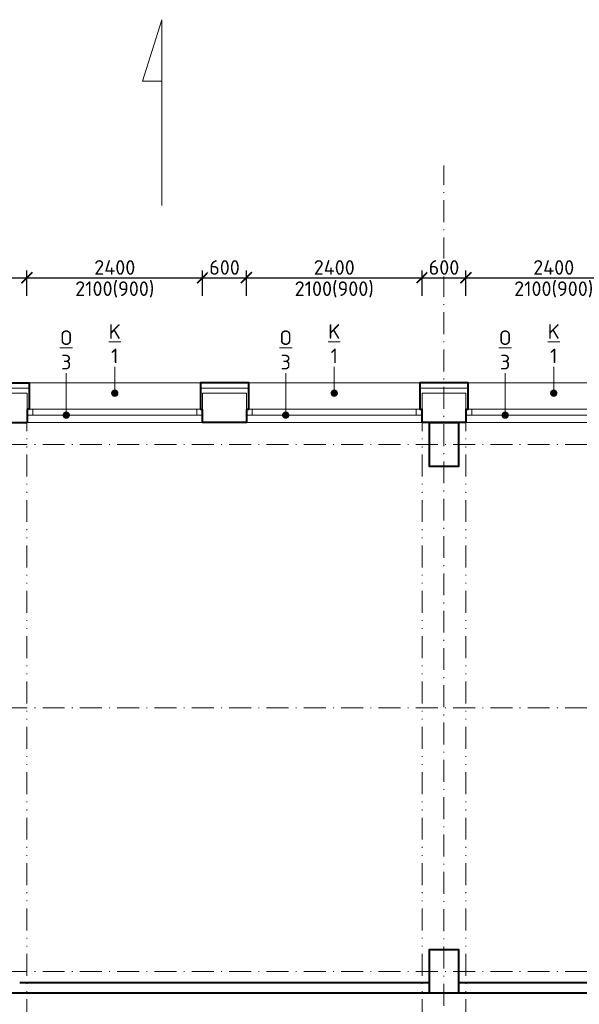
# Model space of a CAD drawing. Header units: metres. Extents: x -115250 to 1551995, y -140807 to 374743.
# Tile 128 of 205: x 60847 to 68497, y 152231 to 165684. Entities that reach past the tile are written whole.
import ezdxf
from ezdxf import colors
from ezdxf.entities.mleader import LeaderData, LeaderLine
from ezdxf.math import Vec2, Vec3

# ---------------------------------------------------------------- set-up
doc = ezdxf.new("R2010")
doc.units = ezdxf.units.M
doc.header["$LTSCALE"] = 100
doc.header["$PDMODE"] = 3
doc.header["$PDSIZE"] = 150
doc.linetypes.add('0102aČERCHOVANÁ', pattern=[5.1, 3, -1, 0.1, -1])
doc.linetypes.add('0103aDVOJČERCHOVANÁ', pattern=[6.2, 3, -1, 0.1, -1, 0.1, -1])
doc.layers.get('Defpoints').update_dxf_attribs({"lineweight": 9})
for name, color, linetype, lineweight in [('010-izolace EPS', 12, '0109IZOLACEEPS', 9), ('010-kota', 3, 'Continuous', 9), ('010-okno', 10, 'Continuous', 15), ('010-okno bublina', 12, 'Continuous', 9), ('010-tenka', 10, 'Continuous', 15), ('010-tlusta', 10, 'Continuous', 40), ('012-klempirske popis', 16, 'Continuous', 9), ('910-osa', 8, '0102aČERCHOVANÁ', 9), ('910-tenka', 4, 'Continuous', 15), ('910-tenka nad', 4, '0103aDVOJČERCHOVANÁ', 15), ('910-tlusta', 6, 'Continuous', 40)]:
    doc.layers.add(name, color=color, linetype=linetype, lineweight=lineweight)
doc.styles.add('ISOCPEUR', font='isocpeur.ttf')
doc.linetypes.add('0109IZOLACEEPS', pattern='A,1e-05,[2,atsunami.shx,S=0.4871,R=0,X=0,Y=0],-0.9742,[2,atsunami.shx,S=0.4871,R=180,X=0,Y=0],-1e-05', length=0.97422)
doc.dimstyles.new('TSUNAMI_100', dxfattribs={"dimscale": 100, "dimtxt": 2, "dimasz": 1.5, "dimexe": 1, "dimexo": 2, "dimgap": 0.4, "dimtad": 1, "dimdec": 0, "dimrnd": 5, "dimzin": 0, "dimtxsty": 'ISOCPEUR', "dimblk1": 'ARCHTICK', "dimblk2": 'ARCHTICK', "dimsah": 1, "dimcen": 0.09, "dimdle": 1, "dimclrd": 256, "dimclre": 256, "dimclrt": 256, "dimadec": 0, "dimazin": 0, "dimtfac": 1, "dimtdec": 0, "dimtix": 1, "dimtmove": 1, "dimatfit": 3, "dimfxlon": 1, "dimtfill": 1, "dimtolj": 1, "dimtzin": 0, "dimarcsym": 0})

# ---------------------------------------------------------------- blocks, each defined once
blk = doc.blocks.new('_ARCHTICK')
at = {"color": 0, "linetype": 'ByBlock', "const_width": 0.15}
blk.add_lwpolyline([(-0.5, -0.5), (0.5, 0.5)], dxfattribs=at)
blk = doc.blocks.new('*D630')
at = {"layer": '010-kota', "lineweight": -2, "transparency": 16777216}
for p, q in [((60947, 161909), (60947, 162259)), ((63347, 161909), (63347, 162259)), ((60847, 162159), (63447, 162159))]:
    blk.add_line(p, q, dxfattribs=at)
at = {"layer": 'Defpoints', "color": 0, "transparency": 16777216}
for p in [(63347, 162159), (60947, 160381), (63347, 160381)]:
    blk.add_point(p, dxfattribs=at)
at = {"layer": '010-kota', "lineweight": -2, "transparency": 16777216, "xscale": 150, "yscale": 150, "zscale": 150, "rotation": 180}
blk.add_blockref('_ARCHTICK', (60947, 162159), dxfattribs=at)
at = {"layer": '010-kota', "lineweight": -2, "transparency": 16777216, "xscale": 150, "yscale": 150, "zscale": 150}
blk.add_blockref('_ARCHTICK', (63347, 162159), dxfattribs=at)
at = {"layer": '010-kota', "transparency": 16777216, "insert": (62147, 162299), "char_height": 200, "attachment_point": 5, "style": 'ISOCPEUR', "bg_fill": 3, "box_fill_scale": 1.1, "bg_fill_color": 256, "bg_fill_true_color": 13158600, "bg_fill_transparency": 0}
blk.add_mtext('\\A1;2400', dxfattribs=at)
at = {"layer": '010-kota', "transparency": 16777216, "insert": (62147, 161999), "char_height": 200, "attachment_point": 5, "style": 'ISOCPEUR', "bg_fill": 3, "box_fill_scale": 1.1, "bg_fill_color": 256, "bg_fill_true_color": 13158600, "bg_fill_transparency": 0}
blk.add_mtext('\\A1;2100(900)', dxfattribs=at)
blk = doc.blocks.new('*D631')
at = {"layer": '010-kota', "lineweight": -2, "transparency": 16777216}
for p, q in [((63947, 161909), (63947, 162259)), ((66347, 161909), (66347, 162259)), ((63847, 162159), (66447, 162159))]:
    blk.add_line(p, q, dxfattribs=at)
at = {"layer": 'Defpoints', "color": 0, "transparency": 16777216}
for p in [(66347, 162159), (63947, 160381), (66347, 160381)]:
    blk.add_point(p, dxfattribs=at)
at = {"layer": '010-kota', "lineweight": -2, "transparency": 16777216, "xscale": 150, "yscale": 150, "zscale": 150, "rotation": 180}
blk.add_blockref('_ARCHTICK', (63947, 162159), dxfattribs=at)
at = {"layer": '010-kota', "lineweight": -2, "transparency": 16777216, "xscale": 150, "yscale": 150, "zscale": 150}
blk.add_blockref('_ARCHTICK', (66347, 162159), dxfattribs=at)
at = {"layer": '010-kota', "transparency": 16777216, "insert": (65147, 162299), "char_height": 200, "attachment_point": 5, "style": 'ISOCPEUR', "bg_fill": 3, "box_fill_scale": 1.1, "bg_fill_color": 256, "bg_fill_true_color": 13158600, "bg_fill_transparency": 0}
blk.add_mtext('\\A1;2400', dxfattribs=at)
at = {"layer": '010-kota', "transparency": 16777216, "insert": (65147, 161999), "char_height": 200, "attachment_point": 5, "style": 'ISOCPEUR', "bg_fill": 3, "box_fill_scale": 1.1, "bg_fill_color": 256, "bg_fill_true_color": 13158600, "bg_fill_transparency": 0}
blk.add_mtext('\\A1;2100(900)', dxfattribs=at)
blk = doc.blocks.new('*D632')
at = {"layer": '010-kota', "lineweight": -2, "transparency": 16777216}
for p, q in [((63347, 161909), (63347, 162259)), ((63947, 161909), (63947, 162259)), ((63247, 162159), (64047, 162159))]:
    blk.add_line(p, q, dxfattribs=at)
at = {"layer": 'Defpoints', "color": 0, "transparency": 16777216}
for p in [(63347, 160381), (63947, 160381)]:
    blk.add_point(p, dxfattribs=at)
at = {"layer": '010-kota', "lineweight": -2, "transparency": 16777216, "xscale": 150, "yscale": 150, "zscale": 150, "rotation": 180}
blk.add_blockref('_ARCHTICK', (63347, 162159), dxfattribs=at)
at = {"layer": '010-kota', "lineweight": -2, "transparency": 16777216, "xscale": 150, "yscale": 150, "zscale": 150}
blk.add_blockref('_ARCHTICK', (63947, 162159), dxfattribs=at)
at = {"layer": '010-kota', "transparency": 16777216, "insert": (63647, 162299), "char_height": 200, "attachment_point": 5, "style": 'ISOCPEUR', "bg_fill": 3, "box_fill_scale": 1.1, "bg_fill_color": 256, "bg_fill_true_color": 13158600, "bg_fill_transparency": 0}
blk.add_mtext('\\A1;600', dxfattribs=at)
at = {"layer": 'Defpoints', "color": 0, "transparency": 16777216}
blk.add_point((63947, 162159), dxfattribs=at)
blk = doc.blocks.new('*D633')
at = {"layer": '010-kota', "lineweight": -2, "transparency": 16777216}
for p, q in [((66947, 161909), (66947, 162259)), ((69347, 161909), (69347, 162259)), ((66847, 162159), (69447, 162159))]:
    blk.add_line(p, q, dxfattribs=at)
at = {"layer": 'Defpoints', "color": 0, "transparency": 16777216}
for p in [(69347, 162159), (66947, 160381), (69347, 160381)]:
    blk.add_point(p, dxfattribs=at)
at = {"layer": '010-kota', "lineweight": -2, "transparency": 16777216, "xscale": 150, "yscale": 150, "zscale": 150, "rotation": 180}
blk.add_blockref('_ARCHTICK', (66947, 162159), dxfattribs=at)
at = {"layer": '010-kota', "lineweight": -2, "transparency": 16777216, "xscale": 150, "yscale": 150, "zscale": 150}
blk.add_blockref('_ARCHTICK', (69347, 162159), dxfattribs=at)
at = {"layer": '010-kota', "transparency": 16777216, "insert": (68147, 162299), "char_height": 200, "attachment_point": 5, "style": 'ISOCPEUR', "bg_fill": 3, "box_fill_scale": 1.1, "bg_fill_color": 256, "bg_fill_true_color": 13158600, "bg_fill_transparency": 0}
blk.add_mtext('\\A1;2400', dxfattribs=at)
at = {"layer": '010-kota', "transparency": 16777216, "insert": (68147, 161999), "char_height": 200, "attachment_point": 5, "style": 'ISOCPEUR', "bg_fill": 3, "box_fill_scale": 1.1, "bg_fill_color": 256, "bg_fill_true_color": 13158600, "bg_fill_transparency": 0}
blk.add_mtext('\\A1;2100(900)', dxfattribs=at)
blk = doc.blocks.new('*D663')
at = {"layer": '010-kota', "lineweight": -2, "transparency": 16777216}
for p, q in [((66347, 161909), (66347, 162259)), ((66947, 161909), (66947, 162259)), ((66247, 162159), (67047, 162159))]:
    blk.add_line(p, q, dxfattribs=at)
at = {"layer": 'Defpoints', "color": 0, "transparency": 16777216}
for p in [(66347, 160381), (66947, 160381)]:
    blk.add_point(p, dxfattribs=at)
at = {"layer": '010-kota', "lineweight": -2, "transparency": 16777216, "xscale": 150, "yscale": 150, "zscale": 150, "rotation": 180}
blk.add_blockref('_ARCHTICK', (66347, 162159), dxfattribs=at)
at = {"layer": '010-kota', "lineweight": -2, "transparency": 16777216, "xscale": 150, "yscale": 150, "zscale": 150}
blk.add_blockref('_ARCHTICK', (66947, 162159), dxfattribs=at)
at = {"layer": '010-kota', "transparency": 16777216, "insert": (66647, 162299), "char_height": 200, "attachment_point": 5, "style": 'ISOCPEUR', "bg_fill": 3, "box_fill_scale": 1.1, "bg_fill_color": 256, "bg_fill_true_color": 13158600, "bg_fill_transparency": 0}
blk.add_mtext('\\A1;600', dxfattribs=at)
at = {"layer": 'Defpoints', "color": 0, "transparency": 16777216}
blk.add_point((66947, 162159), dxfattribs=at)
blk = doc.blocks.new('*D664')
at = {"layer": '010-kota', "lineweight": -2, "transparency": 16777216}
for p, q in [((59847, 161909), (59847, 162259)), ((60947, 161909), (60947, 162259)), ((59747, 162159), (61047, 162159))]:
    blk.add_line(p, q, dxfattribs=at)
at = {"layer": 'Defpoints', "color": 0, "transparency": 16777216}
for p in [(60947, 162159), (59847, 160381), (60947, 160381)]:
    blk.add_point(p, dxfattribs=at)
at = {"layer": '010-kota', "lineweight": -2, "transparency": 16777216, "xscale": 150, "yscale": 150, "zscale": 150, "rotation": 180}
blk.add_blockref('_ARCHTICK', (59847, 162159), dxfattribs=at)
at = {"layer": '010-kota', "lineweight": -2, "transparency": 16777216, "xscale": 150, "yscale": 150, "zscale": 150}
blk.add_blockref('_ARCHTICK', (60947, 162159), dxfattribs=at)
at = {"layer": '010-kota', "transparency": 16777216, "insert": (60397, 162299), "char_height": 200, "attachment_point": 5, "style": 'ISOCPEUR', "bg_fill": 3, "box_fill_scale": 1.1, "bg_fill_color": 256, "bg_fill_true_color": 13158600, "bg_fill_transparency": 0}
blk.add_mtext('\\A1;1100', dxfattribs=at)
blk = doc.blocks.new('_Dot')
at = {"color": 0, "linetype": 'ByBlock', "lineweight": -2}
blk.add_line((-0.5, 0), (-1, 0), dxfattribs=at)
at = {"color": 0, "linetype": 'ByBlock', "const_width": 0.5}
blk.add_lwpolyline([(-0.25, 0, 1), (0.25, 0, 1)], format="xyb", close=True, dxfattribs=at)

msp = doc.modelspace()

# ---------------------------------------------------------------- linework, layer by layer
at = {"layer": '010-okno'}
for p, q in [((60947, 160281.2), (63347, 160281.2)), ((63947, 160281.2), (66347, 160281.2)), ((66947, 160281.2), (69347, 160281.2))]:
    msp.add_line(p, q, dxfattribs=at)
at = {"layer": '910-osa'}
for p, q in [((66647, 142009.5), (66647, 163690.5)), ((40251.5, 159881.2), (114312.1, 159881.2)), ((40251.5, 156281.2), (114312.1, 156281.2)), ((40251.5, 152681.2), (114312.1, 152681.2))]:
    msp.add_line(p, q, dxfattribs=at)
at = {"layer": '910-tenka'}
for p, q in [((59847.3, 160581.2), (60947.3, 160581.2)), ((60947.3, 160181.2), (66447, 160181.2)), ((72447, 160181.2), (66847, 160181.2))]:
    msp.add_line(p, q, dxfattribs=at)
msp.add_lwpolyline([(62790.3, 163146), (62790.3, 165684.2), (62527.1, 164843.2), (62790.3, 164843.2)], dxfattribs=at)
at = {"layer": '910-tenka nad', "linetype": '0103aDVOJČERCHOVANÁ'}
for p, q in [((60947, 145181.2), (60947, 160181.2)), ((66347, 145181.2), (66347, 160181.2)), ((66947, 145181.2), (66947, 160181.2))]:
    msp.add_line(p, q, dxfattribs=at)
at = {"layer": '910-tlusta'}
for p, q in [((60947.3, 160361.2), (60947.3, 160181.2)), ((59847.3, 160181.2), (60947.3, 160181.2)), ((60847, 152531.2), (66447, 152531.2)), ((66847, 152531.2), (72447, 152531.2)), ((74647, 152381.2), (54447, 152381.2))]:
    msp.add_line(p, q, dxfattribs=at)
for points in [[(63947.3, 160361.2), (63947.3, 160181.2), (63347.3, 160181.2), (63347.3, 160361.2)], [(66947.1, 160361.2), (66947, 160181.2), (66347, 160181.2), (66347.1, 160361.2)], [(66447, 152381.2), (66447, 152981.2), (66847, 152981.2), (66847, 152381.2)]]:
    msp.add_lwpolyline(points, dxfattribs=at)
msp.add_lwpolyline([(66447, 160181.2), (66847, 160181.2), (66847, 159581.2), (66447, 159581.2)], close=True, dxfattribs=at)

# ---------------------------------------------------------------- next in the draw order: dimensions: what is measured, and where the dimension line sits
at = {"layer": '010-kota'}
for base, p1, p2, picture, middle in [((63347.3, 162159.3), (60947.3, 160381.2), (63347.3, 160381.2), '*D630', (62147.3, 162159.3)), ((66347.3, 162159.3), (63947.3, 160381.2), (66347.3, 160381.2), '*D631', (65147.3, 162159.3)), ((69347.3, 162159.3), (66947.3, 160381.2), (69347.3, 160381.2), '*D633', (68147.3, 162159.3))]:
    dim = msp.add_linear_dim(base=base, p1=p1, p2=p2, text='<>\\X2100(900)', dimstyle='TSUNAMI_100', dxfattribs=at)
    dim.commit()
    dim.dimension.update_dxf_attribs({"geometry": picture, "text_midpoint": middle})

# ---------------------------------------------------------------- next in the draw order: dimensions: what is measured, and where the dimension line sits
for base, p1, p2, picture, middle in [((60947.3, 162159.3), (59847.3, 160381.2), (60947.3, 160381.2), '*D664', (60397.3, 162299.3)), ((63947.3, 162159.3), (63347.3, 160381.2), (63947.3, 160381.2), '*D632', (63647.3, 162299.3)), ((66947.3, 162159.3), (66347.3, 160381.2), (66947.3, 160381.2), '*D663', (66647.3, 162299.3))]:
    dim = msp.add_linear_dim(base=base, p1=p1, p2=p2, dimstyle='TSUNAMI_100', dxfattribs=at)
    dim.commit()
    dim.dimension.update_dxf_attribs({"geometry": picture, "text_midpoint": middle})

# ---------------------------------------------------------------- next in the draw order: leaders
at = {"layer": '010-okno bublina'}
ml = msp.add_multileader_mtext('Standard', dxfattribs=at)
ml.set_content('{\\LO\\P}3', color=256, style='ISOCPEUR')
ml.set_leader_properties(color=256, linetype='ByLayer', lineweight=-1)
ml.set_arrow_properties(name='DOT')
ml.build(insert=Vec2(0, 0))
ml.multileader.update_dxf_attribs({"has_text_frame": 1, "text_attachment_direction": 1, "text_left_attachment_type": 2, "text_right_attachment_type": 2, "dogleg_length": 0.0018, "arrow_head_size": 100, "scale": 200})
ctx = ml.context
ctx.base_point, ctx.scale, ctx.char_height, ctx.arrow_head_size, ctx.landing_gap_size, ctx.plane_origin = Vec3(61483.7, 160856.1), 200, 200, 100, 50, Vec3(63917.1, 159881.4)
ctx.left_attachment, ctx.right_attachment, ctx.text_align_type = 2, 2, 1
notes = []
notes.append((ctx, [(0, (1, 1, 0), (61483.7, 160856.1), (1, 0), 0, [(0, [(61483.7, 160281.2)], 0, [])])]))
ctx.mtext.insert, ctx.mtext.alignment, ctx.mtext.flow_direction = Vec3(61483.7, 161439.4), 2, 5
ml = msp.add_multileader_mtext('Standard', dxfattribs=at)
ml.set_content('{\\LO\\P}3', color=256, style='ISOCPEUR')
ml.set_leader_properties(color=256, linetype='ByLayer', lineweight=-1)
ml.set_arrow_properties(name='DOT')
ml.build(insert=Vec2(0, 0))
ml.multileader.update_dxf_attribs({"has_text_frame": 1, "text_attachment_direction": 1, "text_left_attachment_type": 2, "text_right_attachment_type": 2, "dogleg_length": 0.0018, "arrow_head_size": 100, "scale": 200})
ctx = ml.context
ctx.base_point, ctx.scale, ctx.char_height, ctx.arrow_head_size, ctx.landing_gap_size, ctx.plane_origin = Vec3(64483.7, 160856.1), 200, 200, 100, 50, Vec3(66917.1, 159881.4)
ctx.left_attachment, ctx.right_attachment, ctx.text_align_type = 2, 2, 1
notes.append((ctx, [(0, (1, 1, 0), (64483.7, 160856.1), (1, 0), 0, [(0, [(64483.7, 160281.2)], 0, [])])]))
ctx.mtext.insert, ctx.mtext.alignment, ctx.mtext.flow_direction = Vec3(64483.7, 161439.4), 2, 5
ml = msp.add_multileader_mtext('Standard', dxfattribs=at)
ml.set_content('{\\LO\\P}3', color=256, style='ISOCPEUR')
ml.set_leader_properties(color=256, linetype='ByLayer', lineweight=-1)
ml.set_arrow_properties(name='DOT')
ml.build(insert=Vec2(0, 0))
ml.multileader.update_dxf_attribs({"has_text_frame": 1, "text_attachment_direction": 1, "text_left_attachment_type": 2, "text_right_attachment_type": 2, "dogleg_length": 0.0018, "arrow_head_size": 100, "scale": 200})
ctx = ml.context
ctx.base_point, ctx.scale, ctx.char_height, ctx.arrow_head_size, ctx.landing_gap_size, ctx.plane_origin = Vec3(67483.7, 160856.1), 200, 200, 100, 50, Vec3(69917.1, 159881.4)
ctx.left_attachment, ctx.right_attachment, ctx.text_align_type = 2, 2, 1
notes.append((ctx, [(0, (1, 1, 0), (67483.7, 160856.1), (1, 0), 0, [(0, [(67483.7, 160281.2)], 0, [])])]))
ctx.mtext.insert, ctx.mtext.alignment, ctx.mtext.flow_direction = Vec3(67483.7, 161439.4), 2, 5
at = {"layer": '012-klempirske popis'}
ml = msp.add_multileader_mtext('Standard', dxfattribs=at)
ml.set_content('{\\LK\\P}1', color=256, style='ISOCPEUR')
ml.set_leader_properties(color=256, linetype='ByLayer', lineweight=-1)
ml.set_arrow_properties(name='DOT')
ml.build(insert=Vec2(0, 0))
ml.multileader.update_dxf_attribs({"has_text_frame": 1, "text_attachment_direction": 1, "text_left_attachment_type": 2, "text_right_attachment_type": 2, "dogleg_length": 0.0018, "arrow_head_size": 100, "scale": 200})
ctx = ml.context
ctx.base_point, ctx.scale, ctx.char_height, ctx.arrow_head_size, ctx.landing_gap_size, ctx.plane_origin = Vec3(62147, 160940.5), 200, 200, 100, 50, Vec3(64580.5, 159781.4)
ctx.left_attachment, ctx.right_attachment, ctx.text_align_type = 2, 2, 1
notes.append((ctx, [(0, (1, 1, 0), (62147, 160940.5), (1, 0), 0, [(0, [(62147, 160581.2)], 0, [])])]))
ctx.mtext.insert, ctx.mtext.alignment, ctx.mtext.flow_direction = Vec3(62147, 161523.9), 2, 5
ml = msp.add_multileader_mtext('Standard', dxfattribs=at)
ml.set_content('{\\LK\\P}1', color=256, style='ISOCPEUR')
ml.set_leader_properties(color=256, linetype='ByLayer', lineweight=-1)
ml.set_arrow_properties(name='DOT')
ml.build(insert=Vec2(0, 0))
ml.multileader.update_dxf_attribs({"has_text_frame": 1, "text_attachment_direction": 1, "text_left_attachment_type": 2, "text_right_attachment_type": 2, "dogleg_length": 0.0018, "arrow_head_size": 100, "scale": 200})
ctx = ml.context
ctx.base_point, ctx.scale, ctx.char_height, ctx.arrow_head_size, ctx.landing_gap_size, ctx.plane_origin = Vec3(65147, 160940.5), 200, 200, 100, 50, Vec3(67580.5, 159781.4)
ctx.left_attachment, ctx.right_attachment, ctx.text_align_type = 2, 2, 1
notes.append((ctx, [(0, (1, 1, 0), (65147, 160940.5), (1, 0), 0, [(0, [(65147, 160581.2)], 0, [])])]))
ctx.mtext.insert, ctx.mtext.alignment, ctx.mtext.flow_direction = Vec3(65147, 161523.9), 2, 5
ml = msp.add_multileader_mtext('Standard', dxfattribs=at)
ml.set_content('{\\LK\\P}1', color=256, style='ISOCPEUR')
ml.set_leader_properties(color=256, linetype='ByLayer', lineweight=-1)
ml.set_arrow_properties(name='DOT')
ml.build(insert=Vec2(0, 0))
ml.multileader.update_dxf_attribs({"has_text_frame": 1, "text_attachment_direction": 1, "text_left_attachment_type": 2, "text_right_attachment_type": 2, "dogleg_length": 0.0018, "arrow_head_size": 100, "scale": 200})
ctx = ml.context
ctx.base_point, ctx.scale, ctx.char_height, ctx.arrow_head_size, ctx.landing_gap_size, ctx.plane_origin = Vec3(68147, 160940.5), 200, 200, 100, 50, Vec3(70580.5, 159781.4)
ctx.left_attachment, ctx.right_attachment, ctx.text_align_type = 2, 2, 1
notes.append((ctx, [(0, (1, 1, 0), (68147, 160940.5), (1, 0), 0, [(0, [(68147, 160581.2)], 0, [])])]))
ctx.mtext.insert, ctx.mtext.alignment, ctx.mtext.flow_direction = Vec3(68147, 161523.9), 2, 5
for ctx, leaders in notes:
    for number, flags, end, landing, length, lines in leaders:
        leader = LeaderData()
        leader.index, (leader.has_last_leader_line, leader.has_dogleg_vector, leader.attachment_direction) = number, flags
        leader.last_leader_point, leader.dogleg_vector, leader.dogleg_length = Vec3(end), Vec3(landing), length
        for number, points, colour, breaks in lines:
            line = LeaderLine()
            line.index, line.vertices, line.color, line.breaks = number, Vec3.list(points), colors.encode_raw_color(colour), breaks
            leader.lines.append(line)
        ctx.leaders.append(leader)

# ---------------------------------------------------------------- next in the draw order: linework, layer by layer
at = {"layer": '010-izolace EPS', "ltscale": 1.4}
for p, q in [((59847.3, 160651.2), (60977.3, 160651.2)), ((63317.3, 160651.2), (63977.3, 160651.2)), ((66317.3, 160651.2), (66977.3, 160651.2))]:
    msp.add_line(p, q, dxfattribs=at)
at = {"layer": '010-okno'}
for p, q in [((60947, 160361.2), (63347, 160361.2)), ((61027, 160361.2), (61027, 160281.2)), ((63267, 160361.2), (63267, 160281.2)), ((63947, 160361.2), (66347, 160361.2)), ((64027, 160361.2), (64027, 160281.2)), ((66267, 160361.2), (66267, 160281.2)), ((66947.1, 160361.2), (69347, 160361.2)), ((67027, 160361.2), (67027, 160281.2))]:
    msp.add_line(p, q, dxfattribs=at)
at = {"layer": '010-tenka'}
for p, q in [((60977.3, 160721.2), (63317.3, 160721.2)), ((63977.3, 160721.2), (66317.3, 160721.2)), ((66977.3, 160721.2), (69317.3, 160721.2))]:
    msp.add_line(p, q, dxfattribs=at)
at = {"layer": '010-tlusta'}
for points in [[(59847.3, 160581.2), (59847.3, 160721.2), (60947.3, 160721.2), (60977.3, 160721.2), (60977.3, 160361.2), (60947.3, 160361.2)], [(63947.3, 160361.2), (63977.3, 160361.2), (63977.3, 160581.2), (63977.3, 160721.2), (63347.3, 160721.2), (63317.3, 160721.2), (63317.3, 160361.2), (63347.3, 160361.2)], [(66947.1, 160361.2), (66977.3, 160361.2), (66977.3, 160581.2), (66977.3, 160721.2), (66347.3, 160721.2), (66317.3, 160721.2), (66317.3, 160361.2), (66347.1, 160361.2)]]:
    msp.add_lwpolyline(points, dxfattribs=at)
at = {"layer": '910-tenka'}
for p, q in [((60947.3, 160581.2), (60947.3, 160361.2)), ((63347.3, 160361.2), (63347.3, 160581.2)), ((63347.3, 160581.2), (63947.3, 160581.2)), ((63947.3, 160581.2), (63947.3, 160361.2)), ((66347.1, 160361.2), (66347.1, 160581.2)), ((66347.1, 160581.2), (66947.1, 160581.2)), ((66947.1, 160581.2), (66947.1, 160361.2))]:
    msp.add_line(p, q, dxfattribs=at)

doc.saveas('drawing.dxf')
